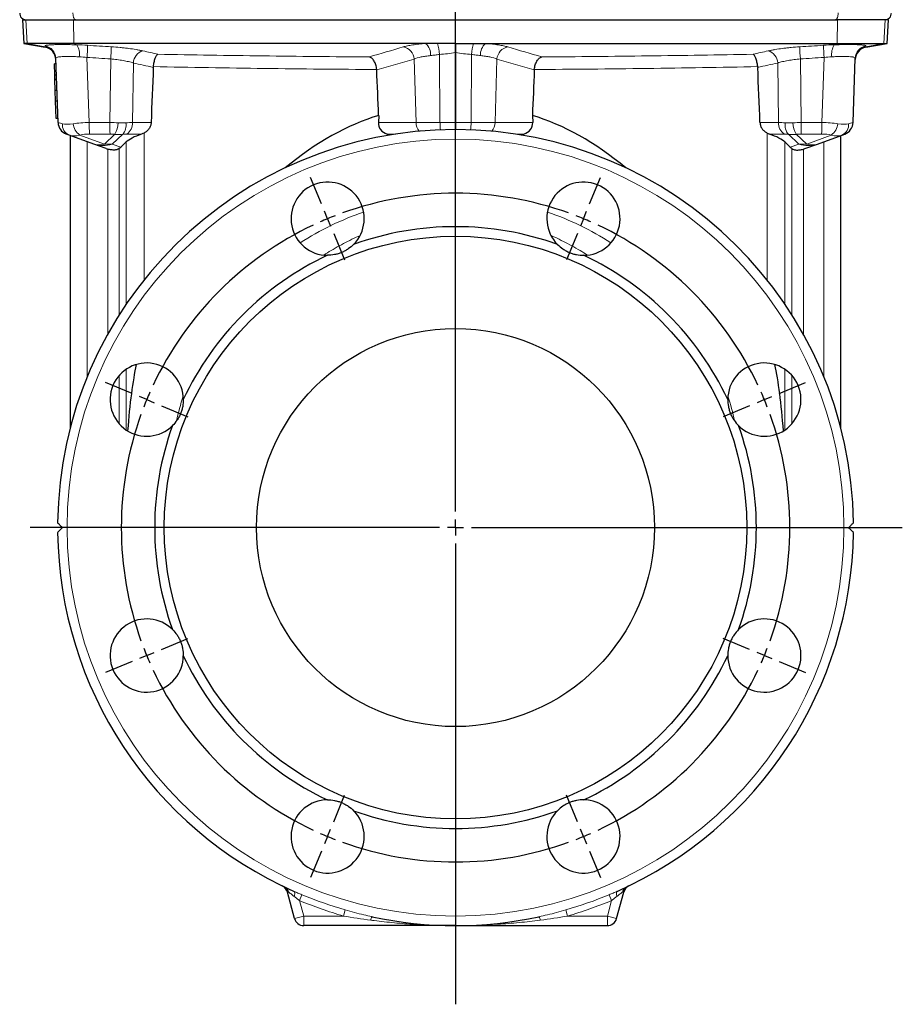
# Model space of a CAD drawing. Header units: millimetres. Extents: x -420 to 735, y -420 to 510.
# Tile 4 of 9: x -394 to -117, y -49 to 260. Entities that reach past the tile are written whole.
import ezdxf

# ---------------------------------------------------------------- set-up
doc = ezdxf.new("R2010")
doc.units = ezdxf.units.MM
doc.layers.add('FORMAT', color=7, linetype='Continuous')

# ---------------------------------------------------------------- blocks, each defined once
blk = doc.blocks.new('SW_CENTERMARKSYMBOL_0')
at = {"layer": 'FORMAT', "color": 0}
for p, q in [((0, 5), (0, 408.43)), ((-5, 0), (-133.58, 0)), ((0, 0), (-2.5, 0)), ((0, 0), (0, 2.5)), ((0, 0), (0, -2.5)), ((0, 0), (2.5, 0)), ((5, 0), (140.34, 0)), ((0, -5), (0, -149.72))]:
    blk.add_line(p, q, dxfattribs=at)
blk = doc.blocks.new('SW_CENTERMARKSYMBOL_1')
at = {"layer": 'FORMAT', "color": 0}
for p, q in [((-82.28, 4.62), (-85.72, 12.93)), ((1.91, 4.62), (5.36, 12.93)), ((-80.36, 0), (-81.32, 2.31)), ((-80.36, 0), (-79.41, -2.31)), ((-40.18, -92.01), (-40.18, 2.5)), ((0, 0), (-0.96, -2.31)), ((0, 0), (0.96, 2.31)), ((-78.45, -4.62), (-75.01, -12.93)), ((-1.91, -4.62), (-5.36, -12.93)), ((-141.81, -54.91), (-150.12, -51.47)), ((61.44, -54.91), (69.76, -51.47)), ((-137.19, -56.83), (-139.5, -55.87)), ((-137.19, -56.83), (-134.88, -57.78)), ((-132.57, -58.74), (-124.25, -62.18)), ((52.21, -58.74), (43.89, -62.18)), ((56.83, -56.83), (54.52, -57.78)), ((56.83, -56.83), (59.14, -55.87)), ((-40.18, -97.01), (-40.18, -94.51)), ((-45.18, -97.01), (-139.69, -97.01)), ((-40.18, -97.01), (-42.68, -97.01)), ((-40.18, -97.01), (-40.18, -99.51)), ((-40.18, -97.01), (-37.68, -97.01)), ((-35.18, -97.01), (59.33, -97.01)), ((-40.18, -102.01), (-40.18, -196.51)), ((-132.57, -135.28), (-124.25, -131.83)), ((52.21, -135.28), (43.89, -131.83)), ((-141.81, -139.1), (-150.12, -142.55)), ((-137.19, -137.19), (-139.5, -138.15)), ((-137.19, -137.19), (-134.88, -136.23)), ((56.83, -137.19), (54.52, -136.23)), ((56.83, -137.19), (59.14, -138.15)), ((61.44, -139.1), (69.76, -142.55)), ((-78.45, -189.4), (-75.01, -181.08)), ((-1.91, -189.4), (-5.36, -181.08)), ((-80.36, -194.01), (-79.41, -191.71)), ((0, -194.01), (-0.96, -191.71)), ((-80.36, -194.01), (-81.32, -196.32)), ((0, -194.01), (0.96, -196.32)), ((-82.28, -198.63), (-85.72, -206.95)), ((1.91, -198.63), (5.36, -206.95))]:
    blk.add_line(p, q, dxfattribs=at)
for start, end in [(70.2284, 109.7716), (111.1358, 112.5), (67.5, 68.8642), (115.2284, 154.7716), (112.5, 113.8642), (66.1358, 67.5), (25.2284, 64.7716), (156.1358, 157.5), (22.5, 23.8642), (157.5, 158.8642), (21.1358, 22.5), (160.2284, 199.7716), (340.2284, 19.7716), (201.1358, 202.5), (337.5, 338.8642), (202.5, 203.8642), (336.1358, 337.5), (205.2284, 244.7716), (295.2284, 334.7716), (246.1358, 247.5), (247.5, 248.8642), (291.1358, 292.5), (292.5, 293.8642), (250.2284, 289.7716)]:
    blk.add_arc((-40.18, -97.01), 105, start, end, dxfattribs=at)

msp = doc.modelspace()

# ---------------------------------------------------------------- linework, layer by layer
at = {"color": 7, "linetype": 'Continuous', "lineweight": 25}
for p, q in [((-393.51, 259.79), (-393.12, 252.33)), ((-393.51, 259.79), (-392.46, 259.79)), ((-392.46, 259.79), (-377.53, 259.79)), ((-377.53, 259.79), (-137.48, 259.79)), ((-122.55, 259.79), (-137.48, 259.79)), ((-121.51, 259.79), (-122.55, 259.79)), ((-121.9, 252.33), (-121.51, 259.79)), ((-393.12, 252.33), (-386.38, 251.14)), ((-392.07, 252.33), (-393.12, 252.33)), ((-377.37, 252.33), (-392.07, 252.33)), ((-266.97, 252.33), (-377.37, 252.33)), ((-263.19, 252.33), (-266.97, 252.33)), ((-257.51, 252.33), (-263.19, 252.33)), ((-257.51, 252.33), (-251.83, 252.33)), ((-251.83, 252.33), (-248.05, 252.33)), ((-248.05, 252.33), (-137.64, 252.33)), ((-137.64, 252.33), (-122.94, 252.33)), ((-128.64, 251.14), (-121.9, 252.33)), ((-122.94, 252.33), (-121.9, 252.33)), ((-382.38, 227.49), (-383.09, 247.76)), ((-257.51, 249.46), (-257.51, 227.49)), ((-132.64, 227.49), (-131.93, 247.76)), ((-383.4, 242.38), (-383.52, 245.94)), ((-383.02, 245.94), (-383.52, 245.94)), ((-382.9, 242.38), (-383.4, 242.38)), ((-383.35, 241.01), (-383.4, 242.38)), ((-382.85, 241.01), (-383.35, 241.01)), ((-383.23, 237.58), (-383.35, 241.01)), ((-382.73, 237.58), (-383.23, 237.58)), ((-383.12, 234.23), (-383.23, 237.58)), ((-382.62, 234.23), (-383.12, 234.23)), ((-382.93, 228.79), (-383.12, 234.23)), ((-281.65, 229.72), (-281.74, 227.49)), ((-233.37, 229.72), (-233.27, 227.49)), ((-382.43, 228.79), (-382.93, 228.79)), ((-257.51, 227.49), (-257.51, 225.29)), ((-378.9, 223.56), (-379.75, 223.87)), ((-371.18, 220.75), (-378.9, 223.56)), ((-378.51, 131.66), (-378.51, 223.42)), ((-278.09, 223.59), (-278.97, 223.87)), ((-236.93, 223.59), (-236.04, 223.87)), ((-143.84, 220.75), (-136.11, 223.56)), ((-136.51, 131.66), (-136.51, 223.42)), ((-136.11, 223.56), (-135.27, 223.87)), ((-367.26, 219.32), (-371.18, 220.75)), ((-362.64, 219.75), (-360.95, 221.39)), ((-152.38, 219.75), (-154.06, 221.39)), ((-147.76, 219.32), (-143.84, 220.75)), ((-308.1, -22.48), (-310.33, -14.16)), ((-206.91, -22.48), (-204.68, -14.16)), ((-206.78, -13.95), (-206.81, -13.96)), ((-206.78, -13.95), (-206.81, -13.96)), ((-257.51, -24.71), (-305.21, -24.71)), ((-283.81, -21.9), (-283.71, -21.93)), ((-257.51, -24.71), (-209.81, -24.71)), ((-231.25, -21.92), (-231.31, -21.93))]:
    msp.add_line(p, q, dxfattribs=at)
at = {"color": 8, "linetype": 'Continuous', "lineweight": 18}
for p, q in [((-392.07, 252.33), (-392.46, 259.79)), ((-377.37, 252.33), (-377.53, 259.79)), ((-137.64, 252.33), (-137.48, 259.79)), ((-122.94, 252.33), (-122.55, 259.79)), ((-386.38, 251.32), (-392.07, 252.33)), ((-376.43, 251.91), (-377.37, 252.33)), ((-138.58, 251.91), (-137.64, 252.33)), ((-128.63, 251.32), (-122.94, 252.33)), ((-373.28, 247.95), (-372.56, 227.49)), ((-366.09, 227.49), (-365.82, 247.47)), ((-269.92, 227.49), (-270.53, 247.45)), ((-262.4, 227.49), (-262.53, 248.88)), ((-252.62, 227.49), (-252.49, 248.88)), ((-245.09, 227.49), (-244.49, 247.45)), ((-148.92, 227.49), (-149.2, 247.47)), ((-141.74, 247.95), (-142.46, 227.49)), ((-358.72, 246.19), (-358.98, 227.49)), ((-156.3, 246.19), (-156.04, 227.49)), ((-372.56, 227.49), (-366.09, 227.49)), ((-358.98, 227.49), (-353.14, 227.49)), ((-281.74, 227.49), (-269.92, 227.49)), ((-269.92, 227.49), (-262.4, 227.49)), ((-262.4, 227.49), (-257.51, 227.49)), ((-252.62, 227.49), (-257.51, 227.49)), ((-245.09, 227.49), (-252.62, 227.49)), ((-233.27, 227.49), (-245.09, 227.49)), ((-156.04, 227.49), (-161.87, 227.49)), ((-142.46, 227.49), (-148.92, 227.49)), ((-375.54, 223.56), (-367.82, 220.75)), ((-366.05, 223.87), (-372.51, 223.87)), ((-367.82, 220.75), (-364.5, 223.8)), ((-362.06, 223.8), (-365.38, 220.75)), ((-356.12, 223.87), (-360.8, 223.87)), ((-355.37, 224.2), (-355.37, 178.06)), ((-276.31, 223.87), (-278.97, 223.87)), ((-238.7, 223.87), (-236.04, 223.87)), ((-159.65, 224.2), (-159.65, 178.06)), ((-158.89, 223.87), (-154.21, 223.87)), ((-152.95, 223.8), (-149.64, 220.75)), ((-147.2, 220.75), (-150.52, 223.8)), ((-148.97, 223.87), (-142.5, 223.87)), ((-139.47, 223.56), (-147.2, 220.75)), ((-373.24, 221.5), (-373.24, 147.52)), ((-365.38, 220.75), (-362.64, 219.75)), ((-360.95, 170.47), (-360.95, 221.39)), ((-154.06, 170.47), (-154.06, 221.39)), ((-149.64, 220.75), (-152.38, 219.75)), ((-141.77, 221.5), (-141.77, 147.52)), ((-366.76, 161.02), (-366.76, 219.16)), ((-363.18, 167.07), (-363.18, 219.3)), ((-151.84, 167.07), (-151.84, 219.3)), ((-148.25, 161.02), (-148.25, 219.16)), ((-360.95, 130.95), (-360.95, 150.01)), ((-154.06, 130.95), (-154.06, 150.01)), ((-363.18, 132.91), (-363.18, 148.04)), ((-151.84, 132.91), (-151.84, 148.04)), ((-310.33, -14.16), (-310.02, -14.08)), ((-305.74, -15.01), (-306.51, -16.84)), ((-209.28, -15.01), (-208.51, -16.84)), ((-204.68, -14.16), (-205, -14.08)), ((-306.51, -16.84), (-305.21, -21.71)), ((-208.51, -16.84), (-209.81, -21.71)), ((-292.15, -19.79), (-292.7, -21.71)), ((-222.87, -19.79), (-222.31, -21.71)), ((-308.1, -22.48), (-305.21, -21.71)), ((-305.21, -21.71), (-292.7, -21.71)), ((-305.21, -24.71), (-305.21, -21.71)), ((-209.81, -21.71), (-222.31, -21.71)), ((-206.91, -22.48), (-209.81, -21.71)), ((-209.81, -24.71), (-209.81, -21.71))]:
    msp.add_line(p, q, dxfattribs=at)
at = {"color": 8, "linetype": 'Continuous', "lineweight": 18, "flags": 128}
for points in [[(-376.88, 259.79), (-376.98, 259.81), (-377.08, 259.86), (-377.18, 259.93), (-377.27, 260.04), (-377.35, 260.17), (-377.43, 260.33), (-377.5, 260.51), (-377.56, 260.71), (-377.6, 260.93), (-377.64, 261.16), (-377.67, 261.4), (-377.68, 261.65), (-377.68, 261.9)], [(-138.13, 259.79), (-138.03, 259.81), (-137.94, 259.86), (-137.84, 259.93), (-137.75, 260.04), (-137.67, 260.17), (-137.59, 260.33), (-137.52, 260.51), (-137.46, 260.71), (-137.41, 260.93), (-137.37, 261.16), (-137.35, 261.4), (-137.34, 261.65), (-137.33, 261.9)], [(-308.24, -13.95), (-308.16, -14), (-308.1, -14.08), (-308.06, -14.19), (-308.03, -14.33), (-308.02, -14.49), (-308.02, -14.67), (-308.04, -14.87), (-308.08, -15.09), (-308.14, -15.31), (-308.21, -15.55)], [(-206.78, -13.95), (-206.85, -14), (-206.91, -14.08), (-206.96, -14.19), (-206.99, -14.33), (-207, -14.49), (-207, -14.67), (-206.97, -14.87), (-206.93, -15.09), (-206.88, -15.31), (-206.81, -15.55)]]:
    msp.add_lwpolyline(points, dxfattribs=at)
at = {"color": 8, "linetype": 'Continuous', "lineweight": 18}
msp.add_circle((-257.51, 100.29), 122, dxfattribs=at)
at = {"color": 7, "linetype": 'Continuous', "lineweight": 25}
for radius in [91.5, 62.5]:
    msp.add_circle((-257.51, 100.29), radius, dxfattribs=at)
for centre, radius, start, end in [((-392.42, 261.79), 2, 177, 270), ((-122.6, 261.79), 2, 270, 3), ((-387.07, 247.2), 4, 2, 80.0012), ((-127.95, 247.2), 4, 99.9987, 178), ((-378.38, 227.63), 4, 182, 250), ((-136.63, 227.63), 4, 290, 358), ((-257.51, 100.29), 125, 0.6835, 179.3165), ((-297.69, 197.3), 11.5, 315.2571, 269.7429), ((-217.33, 197.3), 11.5, 270.2571, 224.7429), ((-257.51, 100.29), 94.5, 70.1981, 109.8019), ((-257.51, 100.29), 94.5, 115.1981, 154.8019), ((-257.51, 100.29), 94.5, 25.1981, 64.8019), ((-354.52, 140.48), 11.5, 0.2571, 314.7429), ((-160.5, 140.48), 11.5, 225.2571, 179.7429), ((-257.51, 100.29), 94.5, 160.1981, 199.8019), ((-257.51, 100.29), 94.5, 340.1981, 19.8019), ((-257.51, 100.29), 125, 180.6835, 246.0555), ((-257.51, 100.29), 125, 293.9445, 359.3165), ((-354.52, 60.11), 11.5, 45.2571, 359.7429), ((-160.5, 60.11), 11.5, 180.2571, 134.7429), ((-257.51, 100.29), 94.5, 205.1981, 244.8019), ((-257.51, 100.29), 94.5, 295.1981, 334.8019), ((-297.69, 3.29), 11.5, 90.2571, 44.7429), ((-217.33, 3.29), 11.5, 135.2571, 89.7429), ((-257.51, 100.29), 94.5, 250.1981, 289.8019), ((-313.23, -14.94), 3, 15, 64.1936), ((-201.79, -14.94), 3, 115.8064, 165), ((-305.21, -21.71), 3, 195, 270), ((-257.51, 100.29), 125, 257.9021, 282.0979), ((-209.81, -21.71), 3, 270, 345)]:
    msp.add_arc(centre, radius, start, end, dxfattribs=at)
at = {"color": 8, "linetype": 'Continuous', "lineweight": 18}
for centre, radius, start, end in [((-387.08, 247.62), 3.99, 2.0429, 80.7439), ((-387.08, 247.38), 4, 2.0016, 80.0295), ((-381.77, 248.89), 6.13, 352.9882, 29.5429), ((-461.68, 254.54), 88.65, 355.7408, 358.2001), ((-453.71, 253.68), 88.11, 355.9604, 358.4344), ((-274.65, 247.18), 4.13, 3.7948, 80.2364), ((-269.94, 248.79), 4.62, 356.7228, 49.9192), ((-275.18, 248.24), 12.67, 2.9153, 18.8127), ((-239.84, 248.24), 12.67, 161.1873, 177.0847), ((-245.08, 248.79), 4.62, 130.0808, 183.2772), ((-240.37, 247.18), 4.13, 99.7636, 176.2052), ((-61.31, 253.68), 88.11, 181.5656, 184.0396), ((-53.33, 254.54), 88.65, 181.7999, 184.2592), ((-133.25, 248.89), 6.13, 150.4571, 187.0118), ((-127.94, 247.38), 4, 99.9705, 177.9984), ((-127.94, 247.62), 3.99, 99.2561, 177.9571), ((-354.58, 246.01), 4.14, 105.7395, 177.3948), ((-160.44, 246.01), 4.14, 2.6052, 74.2605), ((-377.54, 226.74), 3.46, 173.5071, 246.7342), ((-372.53, 227.7), 5.11, 186.3338, 233.9075), ((-269.33, 226.99), 103.23, 179.722, 181.731), ((-262.86, 226.99), 103.23, 179.722, 181.731), ((-371.69, 227.71), 8.19, 331.4631, 357.8834), ((-365.48, 226.67), 4.47, 319.9026, 9.4438), ((-363.13, 227.32), 4.16, 304.0363, 2.4036), ((-265.64, 227.57), 4.29, 181.0588, 220.6987), ((-244.02, 227.48), 18.37, 179.9776, 187.126), ((-270.99, 227.48), 18.37, 352.874, 0.0224), ((-249.38, 227.57), 4.29, 319.3013, 358.9412), ((-151.89, 227.32), 4.16, 177.5964, 235.9637), ((-149.54, 226.67), 4.47, 170.5562, 220.0974), ((-143.33, 227.71), 8.19, 182.1166, 208.5369), ((-252.15, 226.99), 103.23, 358.269, 0.278), ((-245.69, 226.99), 103.23, 358.269, 0.278), ((-142.49, 227.7), 5.11, 306.0925, 353.6662), ((-137.48, 226.74), 3.46, 293.2658, 6.4929), ((-369.5, 225.62), 5.15, 250.956, 289.044), ((-368.28, 228.83), 8.58, 250.2708, 289.7292), ((-366.6, 229.8), 9.13, 262.3385, 277.6615), ((-148.42, 229.8), 9.13, 262.3385, 277.6615), ((-146.74, 228.83), 8.58, 250.2708, 289.7292), ((-145.52, 225.62), 5.15, 250.956, 289.044), ((-257.33, 114.19), 90, 108.8269, 122.9702), ((-257.68, 114.19), 90, 57.0298, 71.1731), ((-257.33, 114.19), 90, 162.2879, 167.4307), ((-257.68, 114.19), 90, 12.5693, 17.7121), ((-311.63, -14.16), 1.61, 2.9326, 62.7834), ((-257.51, 100.29), 124.98, 247.3, 253.9083), ((-257.51, 100.29), 124.98, 286.0917, 292.7), ((-203.39, -14.16), 1.61, 117.2166, 177.0674), ((-257.51, 100.29), 126.97, 247.3, 253.9083), ((-257.51, 100.29), 126.97, 286.0917, 292.7), ((-281.78, -23.3), 2.36, 144.6229, 173.0887), ((-233.24, -23.3), 2.36, 6.9113, 35.3771)]:
    msp.add_arc(centre, radius, start, end, dxfattribs=at)
at = {"color": 7, "linetype": 'Continuous', "lineweight": 25}
for centre, major_axis, ratio, start_param, end_param in [((-257.51, -5976.86), (281.51, 11597.68), 0.025105, 1.005172, 1.00694), ((-257.51, -5976.86), (-281.51, 11597.68), 0.025105, 5.276246, 5.278014), ((-257.51, -6157.53), (-350.85, 11597.68), 0.017444, 5.295106, 5.296583), ((-257.51, -6157.53), (350.85, 11597.68), 0.017444, 0.986603, 0.988079), ((-257.51, -2649.91), (-7.28, 2882.17), 0.140496, 0.041666, 0.114537), ((-257.51, -2649.91), (7.28, 2882.17), 0.140496, 6.168648, 6.241519), ((-277.07, 227.63), (4.6, 0.98), 0.842252, 2.928924, 4.115747), ((-237.95, 227.63), (4.6, -0.98), 0.842252, 5.309031, 6.495854), ((-353.44, 222.58), (7.98, 2.16), 0.245077, 1.847296, 2.726411), ((-161.58, 222.58), (7.98, -2.16), 0.245077, 0.415182, 1.294296), ((-364.22, 228.86), (0.98, 10.2), 0.482054, 3.546717, 3.65782), ((-150.8, 228.86), (-0.98, 10.2), 0.482054, 2.625366, 2.736468), ((-364.29, 228.89), (-0.52, 10.09), 0.931226, 2.765666, 2.820271), ((-150.72, 228.89), (0.52, 10.09), 0.931226, 3.462914, 3.51752), ((-353.44, 103.22), (-0.14, 56.93), 0.140496, 0.558143, 1.067405), ((-161.58, 103.22), (0.14, 56.93), 0.140496, 5.21578, 5.725043)]:
    msp.add_ellipse(centre, major_axis=major_axis, ratio=ratio, start_param=start_param, end_param=end_param, dxfattribs=at)
at = {"color": 8, "linetype": 'Continuous', "lineweight": 18}
for centre, major_axis, ratio, start_param, end_param in [((-372.3, 225.42), (10.08, -2.07), 0.012949, 3.144732, 3.678723), ((-372.53, 231.88), (9.81, 3.84), 0.308879, 3.567312, 4.051477), ((-372.3, 225.42), (10, 0.09), 0.207578, 1.594888, 2.128878), ((-365.95, 225.42), (10, -0.09), 0.207256, 1.325582, 1.586767), ((-365.86, 231.88), (9.95, -1.97), 0.408949, 5.03146, 5.293984), ((-365.95, 225.42), (10.02, 1.52), 0.141378, 0.779471, 1.040656), ((-149.06, 225.42), (10.02, -1.52), 0.141378, 2.100937, 2.362122), ((-149.15, 231.88), (9.95, 1.97), 0.408949, 4.130794, 4.393318), ((-149.06, 225.42), (10, 0.09), 0.207256, 1.554826, 1.816011), ((-142.71, 225.42), (10, -0.09), 0.207578, 1.012715, 1.546705), ((-142.49, 231.88), (9.81, -3.84), 0.308879, 5.373301, 5.857466), ((-142.71, 225.42), (10.08, 2.07), 0.012949, 5.746055, 6.280046), ((-372.53, 231.88), (7.52, 7.61), 0.52486, 3.378243, 3.862409), ((-372.33, 221.66), (6.01, -0.08), 0.368296, 1.607263, 2.141253), ((-365.98, 221.66), (6, -0.03), 0.368838, 1.323326, 1.58451), ((-365.86, 231.88), (8.98, -4.95), 0.722185, 5.23355, 5.496074), ((-365, 221.66), (6.01, 1.65), 0.246162, 0.731839, 0.993024), ((-150.01, 221.66), (6.01, -1.65), 0.246162, 2.148569, 2.409754), ((-149.15, 231.88), (8.98, 4.95), 0.722185, 3.928704, 4.191228), ((-149.04, 221.66), (6, 0.03), 0.368838, 1.557082, 1.818267), ((-142.69, 221.66), (6.01, 0.08), 0.368296, 1.000339, 1.53433), ((-142.49, 231.88), (-7.52, 7.61), 0.52486, 2.420777, 2.904942)]:
    msp.add_ellipse(centre, major_axis=major_axis, ratio=ratio, start_param=start_param, end_param=end_param, dxfattribs=at)
for points, knots in [([(-386.44, 251.56), (-386.45, 251.61), (-386.4, 251.65), (-386.17, 251.73), (-386, 251.77), (-385.66, 251.82), (-385.53, 251.83), (-385.24, 251.86), (-385.08, 251.87), (-384.56, 251.91), (-384.17, 251.93), (-383.5, 251.95), (-383.26, 251.96), (-382.76, 251.97), (-382.5, 251.97), (-381.69, 251.98), (-381.11, 251.98), (-379.88, 251.98), (-379.22, 251.97), (-377.86, 251.95), (-377.16, 251.93), (-376.43, 251.91)], [0, 0, 0, 0, 0.125, 0.125, 0.25, 0.25, 0.3125, 0.3125, 0.375, 0.375, 0.5, 0.5, 0.5625, 0.5625, 0.625, 0.625, 0.75, 0.75, 0.875, 0.875, 1, 1, 1, 1]), ([(-365.63, 251.27), (-364.7, 251.21), (-363.79, 251.14), (-362.45, 251.02), (-362, 250.97), (-361.12, 250.87), (-360.68, 250.82), (-359.41, 250.66), (-358.61, 250.54), (-357.46, 250.34), (-357.09, 250.28), (-356.37, 250.14), (-356.03, 250.07), (-355.7, 249.99)], [0, 0, 0, 0, 0.25, 0.25, 0.375, 0.375, 0.5, 0.5, 0.75, 0.75, 0.875, 0.875, 1, 1, 1, 1]), ([(-273.95, 251.25), (-273.55, 251.37), (-273.1, 251.48), (-272.11, 251.69), (-271.56, 251.79), (-270.67, 251.93), (-270.36, 251.97), (-269.73, 252.06), (-269.4, 252.1), (-268.4, 252.21), (-267.7, 252.27), (-266.97, 252.33)], [0, 0, 0, 0, 0.25, 0.25, 0.5, 0.5, 0.625, 0.625, 0.75, 0.75, 1, 1, 1, 1]), ([(-241.07, 251.25), (-241.47, 251.37), (-241.91, 251.48), (-242.91, 251.69), (-243.45, 251.79), (-244.35, 251.93), (-244.66, 251.97), (-245.29, 252.06), (-245.61, 252.1), (-246.62, 252.21), (-247.32, 252.27), (-248.05, 252.33)], [0, 0, 0, 0, 0.25, 0.25, 0.5, 0.5, 0.625, 0.625, 0.75, 0.75, 1, 1, 1, 1]), ([(-149.38, 251.27), (-150.31, 251.21), (-151.22, 251.14), (-152.57, 251.02), (-153.01, 250.97), (-153.89, 250.87), (-154.33, 250.82), (-155.61, 250.66), (-156.41, 250.54), (-157.55, 250.34), (-157.93, 250.28), (-158.64, 250.14), (-158.98, 250.07), (-159.31, 249.99)], [0, 0, 0, 0, 0.25, 0.25, 0.375, 0.375, 0.5, 0.5, 0.75, 0.75, 0.875, 0.875, 1, 1, 1, 1]), ([(-128.58, 251.56), (-128.57, 251.61), (-128.62, 251.65), (-128.84, 251.73), (-129.01, 251.77), (-129.36, 251.82), (-129.49, 251.83), (-129.78, 251.86), (-129.94, 251.87), (-130.45, 251.91), (-130.85, 251.93), (-131.52, 251.95), (-131.76, 251.96), (-132.26, 251.97), (-132.52, 251.97), (-133.33, 251.98), (-133.9, 251.98), (-135.14, 251.98), (-135.8, 251.97), (-137.16, 251.95), (-137.86, 251.93), (-138.58, 251.91)], [0, 0, 0, 0, 0.125, 0.125, 0.25, 0.25, 0.3125, 0.3125, 0.375, 0.375, 0.5, 0.5, 0.5625, 0.5625, 0.625, 0.625, 0.75, 0.75, 0.875, 0.875, 1, 1, 1, 1]), ([(-375.68, 248.14), (-376.22, 248.17), (-376.73, 248.19), (-377.73, 248.22), (-378.22, 248.23), (-379.13, 248.24), (-379.55, 248.24), (-380.35, 248.23), (-380.72, 248.21), (-381.38, 248.18), (-381.67, 248.16), (-382.06, 248.12), (-382.17, 248.1), (-382.39, 248.07), (-382.49, 248.05), (-382.92, 247.96), (-383.09, 247.87), (-383.09, 247.76)], [0, 0, 0, 0, 0.125, 0.125, 0.25, 0.25, 0.375, 0.375, 0.5, 0.5, 0.625, 0.625, 0.6875, 0.6875, 0.75, 0.75, 1, 1, 1, 1]), ([(-358.72, 246.19), (-359.18, 246.34), (-359.7, 246.48), (-360.78, 246.75), (-361.36, 246.87), (-362.27, 247.03), (-362.58, 247.08), (-363.21, 247.18), (-363.53, 247.22), (-364.5, 247.35), (-365.15, 247.42), (-365.82, 247.47)], [0, 0, 0, 0, 0.25, 0.25, 0.5, 0.5, 0.625, 0.625, 0.75, 0.75, 1, 1, 1, 1]), ([(-351, 248.95), (-340.09, 248.73), (-329.09, 248.56), (-306.91, 248.28), (-295.77, 248.17), (-284.58, 248.11)], [0, 0, 0, 0, 0.5, 0.5, 1, 1, 1, 1]), ([(-265.33, 248.53), (-265.88, 248.47), (-266.4, 248.41), (-267.15, 248.29), (-267.39, 248.26), (-267.86, 248.17), (-268.09, 248.13), (-269.2, 247.9), (-269.94, 247.69), (-270.53, 247.45)], [0, 0, 0, 0, 0.25, 0.25, 0.375, 0.375, 0.5, 0.5, 1, 1, 1, 1]), ([(-262.53, 248.88), (-263.01, 248.83), (-263.49, 248.77), (-264.42, 248.64), (-264.88, 248.57), (-265.33, 248.53)], [0, 0, 0, 0, 0.5, 0.5, 1, 1, 1, 1]), ([(-252.49, 248.88), (-252.01, 248.83), (-251.53, 248.77), (-250.6, 248.64), (-250.14, 248.57), (-249.69, 248.53)], [0, 0, 0, 0, 0.5, 0.5, 1, 1, 1, 1]), ([(-249.69, 248.53), (-249.14, 248.47), (-248.62, 248.41), (-247.87, 248.29), (-247.63, 248.26), (-247.16, 248.17), (-246.92, 248.13), (-245.82, 247.9), (-245.08, 247.69), (-244.49, 247.45)], [0, 0, 0, 0, 0.25, 0.25, 0.375, 0.375, 0.5, 0.5, 1, 1, 1, 1]), ([(-164.02, 248.95), (-174.93, 248.73), (-185.93, 248.56), (-208.11, 248.28), (-219.25, 248.17), (-230.43, 248.11)], [0, 0, 0, 0, 0.5, 0.5, 1, 1, 1, 1]), ([(-156.3, 246.19), (-155.83, 246.34), (-155.32, 246.48), (-154.23, 246.75), (-153.66, 246.87), (-152.75, 247.03), (-152.44, 247.08), (-151.8, 247.18), (-151.49, 247.22), (-150.52, 247.35), (-149.87, 247.42), (-149.2, 247.47)], [0, 0, 0, 0, 0.25, 0.25, 0.5, 0.5, 0.625, 0.625, 0.75, 0.75, 1, 1, 1, 1]), ([(-139.33, 248.14), (-138.8, 248.17), (-138.28, 248.19), (-137.29, 248.22), (-136.8, 248.23), (-135.89, 248.24), (-135.46, 248.24), (-134.67, 248.23), (-134.3, 248.21), (-133.63, 248.18), (-133.34, 248.16), (-132.96, 248.12), (-132.84, 248.1), (-132.63, 248.07), (-132.53, 248.05), (-132.1, 247.96), (-131.92, 247.87), (-131.93, 247.76)], [0, 0, 0, 0, 0.125, 0.125, 0.25, 0.25, 0.375, 0.375, 0.5, 0.5, 0.625, 0.625, 0.6875, 0.6875, 0.75, 0.75, 1, 1, 1, 1]), ([(-282.26, 244.16), (-294.08, 244.22), (-305.86, 244.33), (-329.29, 244.63), (-340.91, 244.82), (-352.43, 245.05)], [0, 0, 0, 0, 0.5, 0.5, 1, 1, 1, 1]), ([(-232.76, 244.16), (-220.93, 244.22), (-209.16, 244.33), (-185.72, 244.63), (-174.11, 244.82), (-162.59, 245.05)], [0, 0, 0, 0, 0.5, 0.5, 1, 1, 1, 1]), ([(-298.93, 185.87), (-298.16, 186.35), (-296.56, 187.36), (-294.04, 188.79), (-291.4, 190.18), (-289.23, 191.24), (-287.91, 191.81), (-287.51, 191.98)], [0, 0, 0, 0, 0.209188, 0.439129, 0.669142, 0.899075, 1, 1, 1, 1]), ([(-216.09, 185.87), (-216.86, 186.35), (-218.46, 187.36), (-220.97, 188.79), (-223.61, 190.18), (-225.79, 191.24), (-227.1, 191.81), (-227.51, 191.98)], [0, 0, 0, 0, 0.209188, 0.439129, 0.669142, 0.899075, 1, 1, 1, 1]), ([(-310.02, -14.08), (-310.25, -13.72), (-310.51, -13.36), (-310.98, -12.88), (-311.15, -12.73), (-311.43, -12.53), (-311.52, -12.46), (-311.72, -12.34), (-311.82, -12.29), (-311.92, -12.24)], [0, 0, 0, 0, 0.5, 0.5, 0.75, 0.75, 0.875, 0.875, 1, 1, 1, 1]), ([(-205, -14.08), (-204.76, -13.72), (-204.51, -13.36), (-204.04, -12.88), (-203.87, -12.73), (-203.59, -12.53), (-203.49, -12.46), (-203.3, -12.34), (-203.19, -12.29), (-203.09, -12.24)], [0, 0, 0, 0, 0.5, 0.5, 0.75, 0.75, 0.875, 0.875, 1, 1, 1, 1]), ([(-308.21, -15.55), (-308.55, -15.28), (-308.88, -15.01), (-309.34, -14.64), (-309.49, -14.51), (-309.77, -14.28), (-309.9, -14.18), (-310.02, -14.08)], [0, 0, 0, 0, 0.5, 0.5, 0.75, 0.75, 1, 1, 1, 1]), ([(-308.24, -13.95), (-307.83, -14.13), (-307.42, -14.3), (-306.58, -14.66), (-306.16, -14.83), (-305.74, -15.01)], [0, 0, 0, 0, 0.5, 0.5, 1, 1, 1, 1]), ([(-206.81, -13.96), (-207, -14.05), (-207.4, -14.22), (-208.01, -14.48), (-208.64, -14.74), (-209.06, -14.92), (-209.28, -15.01)], [0, 0, 0, 0, 0.239053, 0.490489, 0.745241, 1, 1, 1, 1]), ([(-206.81, -15.55), (-206.46, -15.28), (-206.14, -15.01), (-205.67, -14.64), (-205.52, -14.51), (-205.24, -14.28), (-205.11, -14.18), (-205, -14.08)], [0, 0, 0, 0, 0.5, 0.5, 0.75, 0.75, 1, 1, 1, 1]), ([(-306.51, -16.84), (-306.8, -16.62), (-307.09, -16.41), (-307.65, -15.98), (-307.94, -15.77), (-308.21, -15.55)], [0, 0, 0, 0, 0.5, 0.5, 1, 1, 1, 1]), ([(-208.51, -16.84), (-208.22, -16.62), (-207.93, -16.41), (-207.36, -15.98), (-207.08, -15.77), (-206.81, -15.55)], [0, 0, 0, 0, 0.5, 0.5, 1, 1, 1, 1]), ([(-292.15, -19.79), (-291.19, -20.06), (-289.26, -20.61), (-286.48, -21.31), (-284.66, -21.72), (-283.81, -21.9)], [0, 0, 0, 0, 0.3485896, 0.6975615, 1, 1, 1, 1]), ([(-222.87, -19.79), (-223.83, -20.06), (-225.75, -20.61), (-228.55, -21.32), (-230.39, -21.72), (-231.25, -21.92)], [0, 0, 0, 0, 0.346624, 0.693629, 1, 1, 1, 1]), ([(-258.31, -24.7), (-259.48, -24.69), (-262.07, -24.67), (-266.07, -24.54), (-269.96, -24.35), (-273.5, -24.11), (-276.7, -23.84), (-279.89, -23.52), (-282.36, -23.24), (-283.78, -23.06), (-284.13, -23.01)], [0, 0, 0, 0, 0.1360341, 0.3002911, 0.4645297, 0.588219, 0.7119287, 0.8356328, 0.9593145, 1, 1, 1, 1]), ([(-257.51, -24.71), (-257.53, -24.71), (-257.63, -24.71), (-257.73, -24.7), (-257.81, -24.7)], [0, 0, 0, 0, 0.234671, 1, 1, 1, 1]), ([(-230.89, -23.01), (-233.11, -23.3), (-235.33, -23.55), (-239.76, -23.97), (-241.97, -24.14), (-248.63, -24.57), (-253.06, -24.71), (-257.51, -24.71)], [0, 0, 0, 0, 0.25, 0.25, 0.5, 0.5, 1, 1, 1, 1])]:
    msp.add_open_spline(points, degree=3, knots=knots, dxfattribs=at)
for points in [[(-386.38, 251.32), (-386.39, 251.35), (-386.41, 251.43), (-386.44, 251.56)], [(-386.38, 251.14), (-386.38, 251.14), (-386.38, 251.2), (-386.38, 251.32)], [(-376.43, 251.91), (-375.33, 251.88), (-374.21, 251.83), (-373.07, 251.75)], [(-373.07, 251.75), (-370.59, 251.59), (-368.11, 251.43), (-365.63, 251.27)], [(-284.58, 248.11), (-281.04, 249.14), (-277.49, 250.19), (-273.95, 251.25)], [(-230.43, 248.11), (-233.98, 249.14), (-237.52, 250.19), (-241.07, 251.25)], [(-141.94, 251.75), (-144.42, 251.59), (-146.9, 251.43), (-149.38, 251.27)], [(-138.58, 251.91), (-139.68, 251.88), (-140.8, 251.83), (-141.94, 251.75)], [(-128.64, 251.14), (-128.64, 251.14), (-128.64, 251.2), (-128.63, 251.32)], [(-128.63, 251.32), (-128.63, 251.35), (-128.61, 251.43), (-128.58, 251.56)], [(-373.28, 247.95), (-374.09, 248.04), (-374.89, 248.1), (-375.68, 248.14)], [(-365.82, 247.47), (-368.3, 247.63), (-370.79, 247.79), (-373.28, 247.95)], [(-355.7, 249.99), (-354.14, 249.64), (-352.57, 249.3), (-351, 248.95)], [(-270.53, 247.45), (-274.43, 246.28), (-278.34, 245.13), (-282.25, 244)], [(-257.51, 249.46), (-259.17, 249.19), (-260.85, 249.02), (-262.53, 248.88)], [(-257.51, 249.46), (-255.84, 249.19), (-254.17, 249.02), (-252.49, 248.88)], [(-244.49, 247.45), (-240.58, 246.28), (-236.68, 245.13), (-232.77, 244)], [(-159.31, 249.99), (-160.88, 249.64), (-162.45, 249.3), (-164.02, 248.95)], [(-149.2, 247.47), (-146.71, 247.63), (-144.23, 247.79), (-141.74, 247.95)], [(-141.74, 247.95), (-140.93, 248.04), (-140.12, 248.1), (-139.33, 248.14)], [(-352.45, 244.8), (-354.54, 245.27), (-356.63, 245.73), (-358.72, 246.19)], [(-162.57, 244.8), (-160.48, 245.27), (-158.39, 245.73), (-156.3, 246.19)], [(-284.13, -23.01), (-286.99, -22.64), (-289.85, -22.2), (-292.7, -21.71)], [(-230.89, -23.01), (-228.03, -22.64), (-225.17, -22.2), (-222.31, -21.71)]]:
    msp.add_open_spline(points, degree=3, dxfattribs=at)
at = {"color": 7, "linetype": 'Continuous', "lineweight": 25}
for points, knots in [([(-257.51, 252.33), (-257.51, 252.14), (-257.51, 251.94), (-257.51, 251.5), (-257.51, 251.26), (-257.51, 250.77), (-257.51, 250.52), (-257.51, 250), (-257.51, 249.73), (-257.51, 249.46)], [0, 0, 0, 0, 0.25, 0.25, 0.5, 0.5, 0.75, 0.75, 1, 1, 1, 1]), ([(-352.43, 245.05), (-352.4, 245.31), (-352.36, 245.55), (-352.28, 246.03), (-352.24, 246.27), (-352.13, 246.72), (-352.08, 246.93), (-351.96, 247.33), (-351.9, 247.52), (-351.77, 247.86), (-351.7, 248.01), (-351.56, 248.29), (-351.49, 248.42), (-351.35, 248.63), (-351.28, 248.72), (-351.18, 248.82), (-351.14, 248.86), (-351.07, 248.91), (-351.04, 248.93), (-351, 248.95)], [0, 0, 0, 0, 0.125, 0.125, 0.25, 0.25, 0.375, 0.375, 0.5, 0.5, 0.625, 0.625, 0.75, 0.75, 0.875, 0.875, 0.9375, 0.9375, 1, 1, 1, 1]), ([(-282.26, 244.16), (-282.28, 244.41), (-282.32, 244.66), (-282.41, 245.14), (-282.47, 245.38), (-282.62, 245.83), (-282.7, 246.04), (-282.88, 246.45), (-282.98, 246.64), (-283.2, 246.98), (-283.31, 247.14), (-283.55, 247.43), (-283.67, 247.55), (-283.92, 247.77), (-284.05, 247.86), (-284.25, 247.98), (-284.31, 248.01), (-284.45, 248.07), (-284.52, 248.09), (-284.58, 248.11)], [0, 0, 0, 0, 0.125, 0.125, 0.25, 0.25, 0.375, 0.375, 0.5, 0.5, 0.625, 0.625, 0.75, 0.75, 0.875, 0.875, 0.9375, 0.9375, 1, 1, 1, 1]), ([(-232.76, 244.16), (-232.74, 244.41), (-232.7, 244.66), (-232.6, 245.14), (-232.54, 245.38), (-232.4, 245.83), (-232.32, 246.04), (-232.13, 246.45), (-232.03, 246.64), (-231.82, 246.98), (-231.71, 247.14), (-231.47, 247.43), (-231.35, 247.55), (-231.09, 247.77), (-230.97, 247.86), (-230.77, 247.98), (-230.7, 248.01), (-230.57, 248.07), (-230.5, 248.09), (-230.43, 248.11)], [0, 0, 0, 0, 0.125, 0.125, 0.25, 0.25, 0.375, 0.375, 0.5, 0.5, 0.625, 0.625, 0.75, 0.75, 0.875, 0.875, 0.9375, 0.9375, 1, 1, 1, 1]), ([(-162.59, 245.05), (-162.62, 245.31), (-162.65, 245.55), (-162.73, 246.03), (-162.78, 246.27), (-162.88, 246.72), (-162.94, 246.93), (-163.06, 247.33), (-163.12, 247.52), (-163.25, 247.86), (-163.32, 248.01), (-163.45, 248.29), (-163.52, 248.42), (-163.66, 248.63), (-163.73, 248.72), (-163.84, 248.82), (-163.88, 248.86), (-163.95, 248.91), (-163.98, 248.93), (-164.02, 248.95)], [0, 0, 0, 0, 0.125, 0.125, 0.25, 0.25, 0.375, 0.375, 0.5, 0.5, 0.625, 0.625, 0.75, 0.75, 0.875, 0.875, 0.9375, 0.9375, 1, 1, 1, 1]), ([(-353.14, 227.49), (-353.16, 227.14), (-353.22, 226.8), (-353.4, 226.3), (-353.47, 226.14), (-353.63, 225.83), (-353.72, 225.68), (-353.92, 225.4), (-354.03, 225.26), (-354.26, 225.01), (-354.38, 224.89), (-354.78, 224.55), (-355.06, 224.36), (-355.37, 224.2)], [0, 0, 0, 0, 0.25, 0.25, 0.375, 0.375, 0.5, 0.5, 0.625, 0.625, 0.75, 0.75, 1, 1, 1, 1]), ([(-161.87, 227.49), (-161.86, 227.14), (-161.79, 226.8), (-161.62, 226.3), (-161.55, 226.14), (-161.39, 225.83), (-161.3, 225.68), (-161.1, 225.4), (-160.99, 225.26), (-160.76, 225.01), (-160.63, 224.89), (-160.24, 224.55), (-159.95, 224.36), (-159.65, 224.2)], [0, 0, 0, 0, 0.25, 0.25, 0.375, 0.375, 0.5, 0.5, 0.625, 0.625, 0.75, 0.75, 1, 1, 1, 1]), ([(-363.18, 219.3), (-363.33, 219.19), (-363.52, 219.09), (-363.87, 218.98), (-363.99, 218.95), (-364.27, 218.9), (-364.42, 218.88), (-364.72, 218.86), (-364.89, 218.86), (-365.23, 218.87), (-365.41, 218.88), (-365.97, 218.96), (-366.36, 219.04), (-366.76, 219.16)], [0, 0, 0, 0, 0.25, 0.25, 0.375, 0.375, 0.5, 0.5, 0.625, 0.625, 0.75, 0.75, 1, 1, 1, 1]), ([(-151.84, 219.3), (-151.69, 219.19), (-151.5, 219.09), (-151.15, 218.98), (-151.02, 218.95), (-150.75, 218.9), (-150.6, 218.88), (-150.29, 218.86), (-150.13, 218.86), (-149.78, 218.87), (-149.6, 218.88), (-149.04, 218.96), (-148.66, 219.04), (-148.25, 219.16)], [0, 0, 0, 0, 0.25, 0.25, 0.375, 0.375, 0.5, 0.5, 0.625, 0.625, 0.75, 0.75, 1, 1, 1, 1]), ([(-289.52, 189.21), (-290.03, 188.69), (-290.6, 188.22), (-291.55, 187.57), (-291.89, 187.37), (-292.57, 187), (-292.92, 186.83), (-293.64, 186.53), (-294.02, 186.4), (-294.76, 186.17), (-295.14, 186.08), (-296.26, 185.87), (-297.02, 185.8), (-297.74, 185.8)], [0, 0, 0, 0, 0.25, 0.25, 0.375, 0.375, 0.5, 0.5, 0.625, 0.625, 0.75, 0.75, 1, 1, 1, 1]), ([(-225.49, 189.21), (-224.98, 188.69), (-224.42, 188.22), (-223.46, 187.57), (-223.13, 187.37), (-222.45, 187), (-222.1, 186.83), (-221.37, 186.53), (-221, 186.4), (-220.25, 186.17), (-219.88, 186.08), (-218.75, 185.87), (-218, 185.8), (-217.27, 185.8)], [0, 0, 0, 0, 0.25, 0.25, 0.375, 0.375, 0.5, 0.5, 0.625, 0.625, 0.75, 0.75, 1, 1, 1, 1]), ([(-343.02, 140.53), (-343.01, 139.8), (-343.08, 139.06), (-343.29, 137.94), (-343.39, 137.55), (-343.61, 136.81), (-343.74, 136.44), (-344.04, 135.72), (-344.21, 135.36), (-344.58, 134.68), (-344.78, 134.35), (-345.42, 133.4), (-345.9, 132.82), (-346.42, 132.31)], [0, 0, 0, 0, 0.25, 0.25, 0.375, 0.375, 0.5, 0.5, 0.625, 0.625, 0.75, 0.75, 1, 1, 1, 1]), ([(-172, 140.53), (-172, 139.8), (-171.94, 139.06), (-171.72, 137.94), (-171.63, 137.55), (-171.41, 136.81), (-171.28, 136.44), (-170.98, 135.72), (-170.81, 135.36), (-170.44, 134.68), (-170.24, 134.35), (-169.6, 133.4), (-169.11, 132.82), (-168.6, 132.31)], [0, 0, 0, 0, 0.25, 0.25, 0.375, 0.375, 0.5, 0.5, 0.625, 0.625, 0.75, 0.75, 1, 1, 1, 1]), ([(-381.01, 100.29), (-381.2, 100.49), (-381.39, 100.67), (-381.65, 100.93), (-381.73, 101.02), (-381.89, 101.17), (-381.96, 101.25), (-382.1, 101.39), (-382.17, 101.45), (-382.28, 101.57), (-382.33, 101.62), (-382.41, 101.7), (-382.45, 101.73), (-382.49, 101.77), (-382.5, 101.79), (-382.5, 101.79)], [0, 0, 0, 0, 0.25, 0.25, 0.375, 0.375, 0.5, 0.5, 0.625, 0.625, 0.75, 0.75, 0.875, 0.875, 1, 1, 1, 1]), ([(-382.5, 98.8), (-382.5, 98.8), (-382.49, 98.81), (-382.45, 98.86), (-382.41, 98.89), (-382.33, 98.97), (-382.28, 99.02), (-382.17, 99.13), (-382.11, 99.2), (-381.9, 99.41), (-381.74, 99.56), (-381.39, 99.91), (-381.2, 100.1), (-381.01, 100.29)], [0, 0, 0, 0, 0.125, 0.125, 0.25, 0.25, 0.375, 0.375, 0.5, 0.5, 0.75, 0.75, 1, 1, 1, 1]), ([(-134.01, 100.29), (-133.81, 100.49), (-133.63, 100.67), (-133.37, 100.93), (-133.29, 101.02), (-133.13, 101.17), (-133.05, 101.25), (-132.91, 101.39), (-132.85, 101.45), (-132.73, 101.57), (-132.68, 101.62), (-132.6, 101.7), (-132.57, 101.73), (-132.53, 101.77), (-132.52, 101.79), (-132.52, 101.79)], [0, 0, 0, 0, 0.25, 0.25, 0.375, 0.375, 0.5, 0.5, 0.625, 0.625, 0.75, 0.75, 0.875, 0.875, 1, 1, 1, 1]), ([(-132.52, 98.8), (-132.52, 98.8), (-132.53, 98.81), (-132.57, 98.86), (-132.6, 98.89), (-132.68, 98.97), (-132.73, 99.02), (-132.85, 99.13), (-132.91, 99.2), (-133.12, 99.41), (-133.28, 99.56), (-133.63, 99.91), (-133.81, 100.1), (-134.01, 100.29)], [0, 0, 0, 0, 0.125, 0.125, 0.25, 0.25, 0.375, 0.375, 0.5, 0.5, 0.75, 0.75, 1, 1, 1, 1]), ([(-346.42, 68.28), (-345.9, 67.77), (-345.43, 67.2), (-344.78, 66.25), (-344.58, 65.92), (-344.21, 65.23), (-344.04, 64.88), (-343.74, 64.16), (-343.61, 63.79), (-343.39, 63.04), (-343.3, 62.66), (-343.08, 61.54), (-343.01, 60.79), (-343.02, 60.06)], [0, 0, 0, 0, 0.25, 0.25, 0.375, 0.375, 0.5, 0.5, 0.625, 0.625, 0.75, 0.75, 1, 1, 1, 1]), ([(-168.6, 68.28), (-169.11, 67.77), (-169.59, 67.2), (-170.23, 66.25), (-170.44, 65.92), (-170.81, 65.23), (-170.97, 64.88), (-171.27, 64.16), (-171.4, 63.79), (-171.63, 63.04), (-171.72, 62.66), (-171.94, 61.54), (-172, 60.79), (-172, 60.06)], [0, 0, 0, 0, 0.25, 0.25, 0.375, 0.375, 0.5, 0.5, 0.625, 0.625, 0.75, 0.75, 1, 1, 1, 1]), ([(-297.74, 14.79), (-297.02, 14.79), (-296.28, 14.73), (-295.15, 14.51), (-294.77, 14.42), (-294.02, 14.19), (-293.66, 14.06), (-292.94, 13.77), (-292.58, 13.6), (-291.89, 13.23), (-291.56, 13.02), (-290.61, 12.38), (-290.03, 11.9), (-289.52, 11.38)], [0, 0, 0, 0, 0.25, 0.25, 0.375, 0.375, 0.5, 0.5, 0.625, 0.625, 0.75, 0.75, 1, 1, 1, 1]), ([(-217.27, 14.79), (-218, 14.79), (-218.74, 14.73), (-219.87, 14.51), (-220.25, 14.42), (-220.99, 14.19), (-221.36, 14.06), (-222.08, 13.77), (-222.44, 13.6), (-223.13, 13.23), (-223.46, 13.02), (-224.4, 12.38), (-224.98, 11.9), (-225.49, 11.38)], [0, 0, 0, 0, 0.25, 0.25, 0.375, 0.375, 0.5, 0.5, 0.625, 0.625, 0.75, 0.75, 1, 1, 1, 1])]:
    msp.add_open_spline(points, degree=3, knots=knots, dxfattribs=at)
for points in [[(-352.43, 245.05), (-352.44, 244.97), (-352.44, 244.89), (-352.45, 244.8)], [(-162.59, 245.05), (-162.58, 244.97), (-162.57, 244.89), (-162.57, 244.8)], [(-282.25, 244), (-282.25, 244.06), (-282.25, 244.11), (-282.26, 244.16)], [(-232.77, 244), (-232.77, 244.06), (-232.76, 244.11), (-232.76, 244.16)], [(-355.37, 224.2), (-355.62, 224.07), (-355.87, 223.96), (-356.12, 223.87)], [(-159.65, 224.2), (-159.4, 224.07), (-159.15, 223.96), (-158.89, 223.87)]]:
    msp.add_open_spline(points, degree=3, dxfattribs=at)

# ---------------------------------------------------------------- block references
at = {"layer": 'FORMAT'}
for name, p in [('SW_CENTERMARKSYMBOL_0', (-257.51, 100.29)), ('SW_CENTERMARKSYMBOL_1', (-217.33, 197.3))]:
    msp.add_blockref(name, p, dxfattribs=at)

doc.saveas('drawing.dxf')
